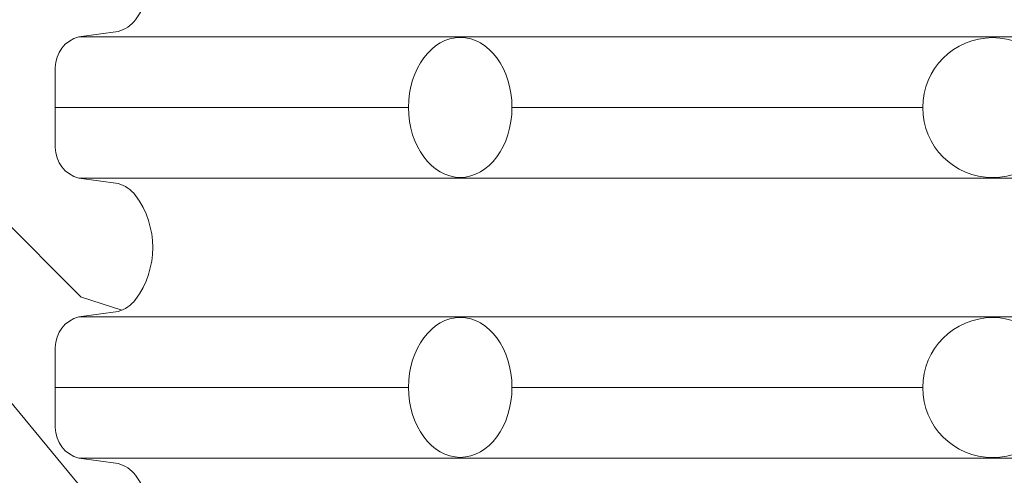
# Model space of a CAD drawing. Header units: metres. Extents: x 351055.4 to 351076.4, y -78447.2 to -78432.3.
# Tile 56 of 68: x 351070.908 to 351071.26, y -78437.235 to -78437.073. Entities that reach past the tile are written whole.
import ezdxf

# ---------------------------------------------------------------- set-up
doc = ezdxf.new("R2010")
doc.units = ezdxf.units.M
doc.header["$MEASUREMENT"] = 0
doc.layers.get('0').update_dxf_attribs({"color": 1, "lineweight": 30})
for name, color, linetype, lineweight in [('KOTY', 7, 'Continuous', 13), ('PIPE', 7, 'Continuous', 0), ('RAMECEK', 7, 'Continuous', 0), ('ŠRAFY', 7, 'Continuous', 0)]:
    doc.layers.add(name, color=color, linetype=linetype, lineweight=lineweight)
doc.styles.add('ARIAL', font='arial.ttf')
doc.dimstyles.new('1 500', dxfattribs={"dimtxt": 1, "dimasz": 1, "dimexe": 0, "dimexo": 1, "dimgap": 0.5, "dimtad": 1, "dimzin": 0, "dimtxsty": 'ARIAL', "dimblk": 'KONCOVA ZNACKA KOTY_1.0', "dimcen": 0, "dimazin": 3, "dimtfac": 1, "dimtdec": 0, "dimtofl": 0, "dimtmove": 0, "dimatfit": 1, "dimldrblk": 'KONCOVA ZNACKA KOTY_1.0', "dimfxl": 0, "dimtolj": 1, "dimtzin": 0, "dimarcsym": 0})

# ---------------------------------------------------------------- blocks, each defined once
blk = doc.blocks.new('KONCOVA ZNACKA KOTY_1.0')
blk.add_line((0, 0), (-1, 0))
at = {"layer": 'KOTY'}
for p, q in [((-0.4999340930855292, -0.4999340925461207), (0.4999340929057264, 0.4999340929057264)), ((-1.798028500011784e-10, -0.4999340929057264), (0, 0.4999340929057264)), ((-0.4999340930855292, 0), (0.4999340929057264, 0))]:
    blk.add_line(p, q, dxfattribs=at)
blk = doc.blocks.new('*D36')
at = {"layer": 'Defpoints', "color": 0, "linetype": 'Continuous'}
for p in [(351070.8192605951, -78436.40646225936), (351070.9204420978, -78436.40646225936), (351070.9204420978, -78437.30406749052)]:
    blk.add_point(p, dxfattribs=at)
at = {"layer": 'KOTY', "color": 0, "linetype": 'ByBlock', "lineweight": -2}
for p, q in [((351070.8204420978, -78436.40646225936), (351070.8192605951, -78436.40646225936)), ((351070.8204420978, -78437.30406749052), (351070.8192605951, -78437.30406749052))]:
    blk.add_line(p, q, dxfattribs=at)
at = {"layer": 'KOTY', "color": 0, "linetype": 'Continuous', "lineweight": -2}
blk.add_line((351070.8192605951, -78437.20406749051), (351070.8192605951, -78436.50646225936), dxfattribs=at)
at = {"layer": 'KOTY', "color": 0, "linetype": 'Continuous', "lineweight": -2, "xscale": 0.09999999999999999, "yscale": 0.09999999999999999, "zscale": 0.09999999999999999}
for p, rotation in [((351070.8192605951, -78436.40646225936), 90), ((351070.8192605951, -78437.30406749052), 270)]:
    blk.add_blockref('KONCOVA ZNACKA KOTY_1.0', p, dxfattribs=dict(at, rotation=rotation))
at = {"layer": 'KOTY', "color": 0, "linetype": 'Continuous', "insert": (351070.7091650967, -78436.855264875), "char_height": 0.09999999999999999, "attachment_point": 5, "rotation": 90, "style": 'ARIAL'}
blk.add_mtext('\\A1;\\H1x;\\W0.75;0,90', dxfattribs=at)

msp = doc.modelspace()

# ---------------------------------------------------------------- hatches: boundary and pattern name
at = {"layer": 'ŠRAFY'}
h = msp.add_hatch(dxfattribs=at)
h.set_pattern_fill('GRAVEL', color=256, style=0, pattern_type=2)
h.set_pattern_definition([(100.50765, (351069.840912, -78437.408746), (0.7895981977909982, -2.468580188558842), [0.07015499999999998, -4.122773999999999]), (50.040876, (351069.828118, -78437.339767), (-7.580368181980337, -9.209457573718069), [0.065112, -13.045015]), (357.49319, (351069.869935, -78437.289859), (-12.39279574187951, 0.6399174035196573), [0.06641099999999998, -13.993876]), (309.11572, (351069.936282, -78437.292764), (6.491410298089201, -8.170392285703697), [0.06529, -11.515127]), (264.749335, (351069.977473, -78437.343421), (-0.02494673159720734, -1.654035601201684), [0.05154299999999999, -10.75752]), (219.959124, (351069.972756, -78437.394748), (-0.8394910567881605, -0.8394913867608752), [0.063621, -13.046506]), (180.864089, (351069.923991, -78437.435607), (0.8145444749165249, -0.8145447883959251), [0.040935, -1.613289]), (146.646988, (351069.88306, -78437.436225), (-4.097669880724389, 2.418687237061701), [0.050302, -5.830483]), (66.2119, (351069.942841, -78437.181701), (-1.703929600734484, -3.333018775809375), [0.08119, -6.286316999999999]), (39.959124, (351069.97559, -78437.10740800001), (-9.209457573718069, -7.580368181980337), [0.06930599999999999, -13.04082]), (0.864089, (351070.028713, -78437.062897), (-0.8394914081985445, -0.8394915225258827), [0.045064, -1.60916]), (315, (351070.073772, -78437.062217), (-0.02494672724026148, -1.654035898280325), [0.055567, -1.096373]), (276.284391, (351070.113064, -78437.101509), (0.714757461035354, -7.430688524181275), [0.081389, -13.205797]), (252.889832, (351070.121973, -78437.182409), (-0.8644380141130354, -2.49352721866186), [0.08611, -14.689519]), (230.040876, (351070.096639, -78437.264708), (-0.839491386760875, -0.8394910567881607), [0.073486, -13.03664]), (184.223077, (351070.049443, -78437.321035), (-12.41774287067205, -1.014118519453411), [0.054461, -14.055628]), (140.352606, (351069.995129, -78437.325046), (0.8145449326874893, -0.8145442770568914), [0.058126, -12.66871]), (101.741, (351070, -78437.3), (2.318895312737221, -10.71379260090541), [0.062546, -15.0909]), (82.81957299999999, (351069.937646, -78437.226721), (-0.91433153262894, -5.8015990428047), [0.048911, -7.465657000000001]), (100.50765, (351069.682386, -78436.986497), (0.7895981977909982, -2.468580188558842), [0.07013099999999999, -4.122798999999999]), (50.040876, (351069.669596, -78436.91754299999), (-7.580368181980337, -9.209457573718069), [0.065096, -13.04503]), (357.49319, (351069.711404, -78436.867646), (-12.39279574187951, 0.6399174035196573), [0.06641399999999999, -13.993873]), (309.647394, (351069.777755, -78436.870551), (0.8145442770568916, -0.814544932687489), [0.06529299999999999, -12.661543]), (264.749335, (351069.819416, -78436.920826), (-0.02494673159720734, -1.654035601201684), [0.05195, -10.757113]), (219.959124, (351069.814661, -78436.97255800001), (-0.8394910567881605, -0.8394913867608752), [0.063908, -13.046218]), (180.864089, (351069.765675, -78437.01360199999), (0.8145444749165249, -0.8145447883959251), [0.041138, -1.613086]), (146.646988, (351069.724542, -78437.014223), (-4.097669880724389, 2.418687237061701), [0.050421, -5.830364]), (100.50765, (351070.005569, -78436.162979), (0.7895981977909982, -2.468580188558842), [0.07011299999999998, -4.122815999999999]), (50.040876, (351069.992782, -78436.094042), (-7.580368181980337, -9.209457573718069), [0.065107, -13.04502]), (357.49319, (351070.034597, -78436.044137), (-12.39279574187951, 0.6399174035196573), [0.06638399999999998, -13.993903]), (309.11572, (351070.100917, -78436.047041), (6.491410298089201, -8.170392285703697), [0.065273, -11.515144]), (264.749335, (351070.142097, -78436.097685), (-0.02494673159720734, -1.654035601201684), [0.051552, -10.757511]), (219.959124, (351070.13738, -78436.149021), (-0.8394910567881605, -0.8394913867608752), [0.063569, -13.046557]), (180.864089, (351070.088653, -78436.18984800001), (0.8145444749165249, -0.8145447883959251), [0.04094100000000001, -1.613283]), (146.646988, (351070.047717, -78436.19046499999), (-4.097669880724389, 2.418687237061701), [0.050283, -5.830502]), (100.50765, (351070.445849, -78436.50309099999), (0.7895981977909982, -2.468580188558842), [0.04207299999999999, -4.150855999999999]), (50.040876, (351070.438176, -78436.461723), (-7.580368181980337, -9.209457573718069), [0.039073, -13.071054]), (357.49319, (351070.46327, -78436.431773), (-12.39279574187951, 0.6399174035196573), [0.03986799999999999, -14.020419]), (309.11572, (351070.5031, -78436.433517), (6.491410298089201, -8.170392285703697), [0.039143, -11.541275]), (264.749335, (351070.527795, -78436.463887), (-0.02494673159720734, -1.654035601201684), [0.030921, -10.778142]), (219.959124, (351070.524965, -78436.494678), (-0.8394910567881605, -0.8394913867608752), [0.038165, -13.071962]), (180.864089, (351070.495712, -78436.519189), (0.8145444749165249, -0.8145447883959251), [0.024573, -1.629651]), (146.646988, (351070.471141, -78436.51956), (-4.097669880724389, 2.418687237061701), [0.030146, -5.850639]), (100.50765, (351070.158622, -78437.121116), (0.7895981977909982, -2.468580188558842), [0.07013099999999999, -4.122798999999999]), (50.040876, (351070.145833, -78437.052162), (-7.580368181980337, -9.209457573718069), [0.065126, -13.045]), (357.49319, (351070.187659, -78437.002242), (-12.39279574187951, 0.6399174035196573), [0.066396, -13.993891]), (309.11572, (351070.253992, -78437.00514600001), (6.491410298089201, -8.170392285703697), [0.06531100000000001, -11.515107]), (264.749335, (351070.295196, -78437.055819), (-0.02494673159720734, -1.654035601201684), [0.051536, -10.757527]), (219.959124, (351070.29048, -78437.107138), (-0.8394910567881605, -0.8394913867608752), [0.06361699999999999, -13.046509]), (180.864089, (351070.241717, -78437.147996), (0.8145444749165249, -0.8145447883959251), [0.040951, -1.613273]), (146.646988, (351070.200771, -78437.148614), (-4.097669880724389, 2.418687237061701), [0.050284, -5.830502]), (100.50765, (351070.173832, -78436.53875), (0.7895981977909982, -2.468580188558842), [0.07013799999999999, -4.122791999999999]), (50.040876, (351070.161041, -78436.469788), (-7.580368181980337, -9.209457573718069), [0.065094, -13.045033]), (357.49319, (351070.202847, -78436.419894), (-12.39279574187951, 0.6399174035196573), [0.06641799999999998, -13.993869]), (309.647394, (351070.269201, -78436.422799), (0.8145442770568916, -0.814544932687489), [0.06526699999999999, -12.661569]), (264.749335, (351070.310845, -78436.473053), (-0.02494673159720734, -1.654035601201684), [0.051978, -10.757085]), (219.959124, (351070.306089, -78436.524813), (-0.8394910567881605, -0.8394913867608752), [0.06389500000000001, -13.046232]), (180.864089, (351070.257113, -78436.565849), (0.8145444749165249, -0.8145447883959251), [0.04115, -1.613074]), (146.646988, (351070.215968, -78436.56646900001), (-4.097669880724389, 2.418687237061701), [0.05043, -5.830355]), (100.50765, (351069.828566, -78437.10730599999), (0.7895981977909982, -2.468580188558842), [0.07015499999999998, -4.122773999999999]), (50.040876, (351069.815772, -78437.038328), (-7.580368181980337, -9.209457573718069), [0.065112, -13.045015]), (357.49319, (351069.857589, -78436.98842000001), (-12.39279574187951, 0.6399174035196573), [0.06641099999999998, -13.993876]), (309.11572, (351069.923936, -78436.991324), (6.491410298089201, -8.170392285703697), [0.06529, -11.515127]), (264.749335, (351069.965127, -78437.04198099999), (-0.02494673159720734, -1.654035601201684), [0.05154299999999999, -10.75752]), (219.959124, (351069.96041, -78437.09330800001), (-0.8394910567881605, -0.8394913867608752), [0.063621, -13.046506]), (180.864089, (351069.911645, -78437.13416799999), (0.8145444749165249, -0.8145447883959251), [0.040935, -1.613289]), (146.646988, (351069.870714, -78437.134785), (-4.097669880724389, 2.418687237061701), [0.050308, -5.830476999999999]), (100.50765, (351069.469787, -78436.63317), (0.7895981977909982, -2.468580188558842), [0.07015499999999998, -4.122773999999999]), (50.040876, (351069.456993, -78436.564191), (-7.580368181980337, -9.209457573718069), [0.065083, -13.045043]), (357.49319, (351069.498792, -78436.51430499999), (-12.39279574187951, 0.6399174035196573), [0.06642799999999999, -13.993859]), (309.11572, (351069.565156, -78436.51721), (6.491410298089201, -8.170392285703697), [0.065273, -11.515144]), (264.749335, (351069.606336, -78436.567854), (-0.02494673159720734, -1.654035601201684), [0.051533, -10.75753]), (219.959124, (351069.60162, -78436.619171), (-0.8394910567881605, -0.8394913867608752), [0.06361499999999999, -13.046511]), (180.864089, (351069.552859, -78436.660027), (0.8145444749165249, -0.8145447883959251), [0.040949, -1.613275]), (146.646988, (351069.511915, -78436.66064500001), (-4.097669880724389, 2.418687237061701), [0.050289, -5.830496]), (100.50765, (351070.304102, -78436.972284), (0.7895981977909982, -2.468580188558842), [0.07013099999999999, -4.122798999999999]), (50.040876, (351070.291313, -78436.90333), (-7.580368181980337, -9.209457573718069), [0.065126, -13.045]), (357.49319, (351070.33314, -78436.85341), (-12.39279574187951, 0.6399174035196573), [0.066396, -13.993891]), (309.11572, (351070.399472, -78436.856314), (6.491410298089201, -8.170392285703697), [0.06531100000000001, -11.515107]), (264.749335, (351070.440676, -78436.906987), (-0.02494673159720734, -1.654035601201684), [0.051536, -10.757527]), (219.959124, (351070.43596, -78436.95830700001), (-0.8394910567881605, -0.8394913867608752), [0.06361699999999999, -13.046509]), (180.864089, (351070.387197, -78436.999164), (0.8145444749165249, -0.8145447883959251), [0.040951, -1.613273]), (146.646988, (351070.346251, -78436.999782), (-4.097669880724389, 2.418687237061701), [0.050284, -5.830502]), (66.2119, (351070.160213, -78436.746936), (-1.703929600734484, -3.333018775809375), [0.08119, -6.286316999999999]), (39.959124, (351070.192962, -78436.672644), (-9.209457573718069, -7.580368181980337), [0.06930599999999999, -13.04082]), (0.864089, (351070.246085, -78436.628132), (-0.8394914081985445, -0.8394915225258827), [0.045086, -1.609138]), (315, (351070.291166, -78436.627453), (-0.02494672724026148, -1.654035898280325), [0.055552, -1.096388]), (276.284391, (351070.330447, -78436.666733), (0.714757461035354, -7.430688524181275), [0.08140399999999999, -13.205782]), (252.889832, (351070.339357, -78436.747648), (-0.8644380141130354, -2.49352721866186), [0.08611, -14.689519]), (230.040876, (351070.314023, -78436.829947), (-0.839491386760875, -0.8394910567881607), [0.073462, -13.036664]), (184.223077, (351070.266842, -78436.886256), (-12.41774287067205, -1.014118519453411), [0.05449, -14.055599]), (140.352606, (351070.2125, -78436.89026900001), (0.8145449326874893, -0.8145442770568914), [0.058115, -12.668721]), (101.741, (351070, -78436.9), (2.318895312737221, -10.71379260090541), [0.062542, -15.0909]), (82.81957299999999, (351070.1550260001, -78436.791955), (-0.91433153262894, -5.8015990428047), [0.048908, -7.465660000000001]), (66.2119, (351069.899375, -78436.817152), (-1.703929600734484, -3.333018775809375), [0.081162, -6.286345]), (39.959124, (351069.932113, -78436.742885), (-9.209457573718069, -7.580368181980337), [0.069332, -13.040795]), (0.864089, (351069.985256, -78436.69835800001), (-0.8394914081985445, -0.8394915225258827), [0.045056, -1.609168]), (315, (351070.030307, -78436.697678), (-0.02494672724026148, -1.654035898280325), [0.05556000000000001, -1.09638]), (276.284391, (351070.069593, -78436.736965), (0.714757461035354, -7.430688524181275), [0.081385, -13.205801]), (252.889832, (351070.078502, -78436.817861), (-0.8644380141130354, -2.49352721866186), [0.086135, -14.689495]), (230.040876, (351070.053161, -78436.900183), (-0.839491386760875, -0.8394910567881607), [0.073461, -13.036666]), (184.223077, (351070.005981, -78436.95649099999), (-12.41774287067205, -1.014118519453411), [0.054488, -14.055601]), (140.352606, (351069.951641, -78436.960503), (0.8145449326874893, -0.8145442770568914), [0.058113, -12.668723]), (101.741, (351070, -78436.9), (2.318895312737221, -10.71379260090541), [0.062557, -15.0909]), (82.81957299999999, (351069.894165, -78436.862175), (-0.91433153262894, -5.8015990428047), [0.048892, -7.465675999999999]), (336.130768, (351070.579471, -78436.550502), (-5.751706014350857, 2.393740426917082), [0.081173, -9.798666]), (309.647394, (351070.653701, -78436.58334900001), (0.8145442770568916, -0.814544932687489), [0.06927, -12.657566]), (272.50681, (351070.6979, -78436.636686), (0.639917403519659, -12.39279574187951), [0.044748, -14.015539]), (225, (351070.699857, -78436.68139), (-1.654035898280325, -0.02494672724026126), [0.056213, -1.131007]), (186.555052, (351070.660108, -78436.721139), (-9.109670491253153, -0.9642249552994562), [0.081784, -16.592527]), (162.262653, (351070.578859, -78436.730475), (0.8145448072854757, -0.8145442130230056), [0.086479, -2.505307]), (135, (351070.496491, -78436.70412899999), (-0.02494672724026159, -1.654035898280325), [0.073385, -1.078555]), (99.19186499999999, (351070.4446, -78436.652238), (0.764651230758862, -4.122616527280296), [0.050214, -14.154069]), (50.040876, (351070.436578, -78436.602669), (-7.580368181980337, -9.209457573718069), [0.057767, -13.052359]), (12.102962, (351070.473679, -78436.55838999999), (-1.654035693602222, -0.02494669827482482), [0.062169, -4.179681]), (352.702945, (351070.534466, -78436.545355), (-4.122616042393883, 0.7646513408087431), [0.048885, -5.774935]), (100.50765, (351070.384988, -78436.831916), (0.7895981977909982, -2.468580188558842), [0.07013799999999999, -4.122791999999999]), (50.040876, (351070.372197, -78436.762955), (-7.580368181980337, -9.209457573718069), [0.065094, -13.045033]), (357.49319, (351070.414003, -78436.71306000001), (-12.39279574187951, 0.6399174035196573), [0.06641799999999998, -13.993869]), (309.647394, (351070.480357, -78436.715965), (0.8145442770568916, -0.814544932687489), [0.06526699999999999, -12.661569]), (264.749335, (351070.522001, -78436.76622), (-0.02494673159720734, -1.654035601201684), [0.051978, -10.757085]), (219.959124, (351070.517245, -78436.817979), (-0.8394910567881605, -0.8394913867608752), [0.06389500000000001, -13.046232]), (180.864089, (351070.468269, -78436.859015), (0.8145444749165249, -0.8145447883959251), [0.04115, -1.613074]), (146.646988, (351070.427124, -78436.85963600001), (-4.097669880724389, 2.418687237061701), [0.05043, -5.830355]), (336.130768, (351069.766772, -78437.094006), (-5.751706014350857, 2.393740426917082), [0.081173, -9.798666]), (309.647394, (351069.841002, -78437.126852), (0.8145442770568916, -0.814544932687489), [0.06927, -12.657566]), (272.50681, (351069.885201, -78437.18018899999), (0.639917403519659, -12.39279574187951), [0.044748, -14.015539]), (225, (351069.887158, -78437.224894), (-1.654035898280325, -0.02494672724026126), [0.056213, -1.131007]), (186.555052, (351069.847409, -78437.264642), (-9.109670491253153, -0.9642249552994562), [0.081784, -16.592527]), (162.262653, (351069.766159, -78437.27397899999), (0.8145448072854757, -0.8145442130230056), [0.086452, -2.505334]), (135, (351069.683817, -78437.247641), (-0.02494672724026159, -1.654035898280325), [0.073409, -1.078531]), (99.19186499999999, (351069.631909, -78437.195733), (0.764651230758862, -4.122616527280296), [0.050182, -14.154101]), (50.040876, (351069.623893, -78437.14619500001), (-7.580368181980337, -9.209457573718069), [0.057775, -13.052351]), (12.102962, (351069.660999, -78437.10191), (-1.654035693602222, -0.02494669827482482), [0.06217, -4.179679]), (352.702945, (351069.721787, -78437.088875), (-4.122616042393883, 0.7646513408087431), [0.048887, -5.774933]), (100.50765, (351070.054762, -78436.654341), (0.7895981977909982, -2.468580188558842), [0.07013799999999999, -4.122791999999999]), (50.040876, (351070.041971, -78436.585379), (-7.580368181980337, -9.209457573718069), [0.065092, -13.045034]), (357.49319, (351070.083776, -78436.53548600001), (-12.39279574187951, 0.6399174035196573), [0.06639799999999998, -13.993889]), (309.11572, (351070.150111, -78436.53839), (6.491410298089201, -8.170392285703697), [0.065282, -11.515135]), (264.749335, (351070.191297, -78436.589041), (-0.02494673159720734, -1.654035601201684), [0.051539, -10.757524]), (219.959124, (351070.18658, -78436.640363), (-0.8394910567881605, -0.8394913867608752), [0.063587, -13.046539]), (180.864089, (351070.137841, -78436.68120199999), (0.8145444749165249, -0.8145447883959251), [0.040935, -1.613289]), (146.646988, (351070.09691, -78436.681819), (-4.097669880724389, 2.418687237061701), [0.050279, -5.830507]), (100.50765, (351069.52159, -78437.066725), (0.7895981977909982, -2.468580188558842), [0.07011299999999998, -4.122815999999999]), (50.040876, (351069.508803, -78436.997788), (-7.580368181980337, -9.209457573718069), [0.065107, -13.04502]), (357.49319, (351069.550618, -78436.947883), (-12.39279574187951, 0.6399174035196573), [0.06638399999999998, -13.993903]), (309.647394, (351069.616938, -78436.950787), (0.8145442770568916, -0.814544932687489), [0.065303, -12.661533]), (264.749335, (351069.658605, -78437.001069), (-0.02494673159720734, -1.654035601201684), [0.051957, -10.757106]), (219.959124, (351069.653851, -78437.05280800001), (-0.8394910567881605, -0.8394913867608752), [0.063913, -13.046214]), (180.864089, (351069.604861, -78437.093855), (0.8145444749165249, -0.8145447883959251), [0.041141, -1.613083]), (146.646988, (351069.563725, -78437.094476), (-4.097669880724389, 2.418687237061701), [0.050417, -5.830368]), (100.50765, (351069.388689, -78436.917872), (0.7895981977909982, -2.468580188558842), [0.07015499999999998, -4.122773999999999]), (50.040876, (351069.375895, -78436.84889400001), (-7.580368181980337, -9.209457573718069), [0.065082, -13.045045]), (357.49319, (351069.417693, -78436.79900900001), (-12.39279574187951, 0.6399174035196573), [0.06642899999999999, -13.993858]), (309.11572, (351069.484058, -78436.801914), (6.491410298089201, -8.170392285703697), [0.065272, -11.515145]), (264.749335, (351069.525238, -78436.852557), (-0.02494673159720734, -1.654035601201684), [0.05153200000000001, -10.757531]), (219.959124, (351069.520522, -78436.903873), (-0.8394910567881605, -0.8394913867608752), [0.063613, -13.046514]), (180.864089, (351069.471762, -78436.944728), (0.8145444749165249, -0.8145447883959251), [0.040951, -1.613273]), (146.646988, (351069.430816, -78436.945345), (-4.097669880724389, 2.418687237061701), [0.050288, -5.830497]), (336.130768, (351069.999735, -78436.350313), (-5.751706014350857, 2.393740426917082), [0.081162, -9.798677]), (309.647394, (351070.073956, -78436.38315499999), (0.8145442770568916, -0.814544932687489), [0.06928200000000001, -12.657554]), (272.50681, (351070.118162, -78436.436502), (0.639917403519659, -12.39279574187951), [0.04476299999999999, -14.015524]), (225, (351070.12012, -78436.481222), (-1.654035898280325, -0.02494672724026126), [0.056228, -1.130992]), (186.555052, (351070.080361, -78436.520981), (-9.109670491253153, -0.9642249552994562), [0.081769, -16.592543]), (162.262653, (351069.999126, -78436.530315), (0.8145448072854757, -0.8145442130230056), [0.086504, -2.505282]), (135, (351069.916734, -78436.503961), (-0.02494672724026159, -1.654035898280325), [0.073385, -1.078555]), (99.19186499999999, (351069.864843, -78436.45207), (0.764651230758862, -4.122616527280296), [0.050214, -14.154069]), (50.040876, (351069.856822, -78436.402501), (-7.580368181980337, -9.209457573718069), [0.057767, -13.052359]), (12.102962, (351069.893922, -78436.35822200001), (-1.654035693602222, -0.02494669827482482), [0.062169, -4.179681]), (352.702945, (351069.954709, -78436.345187), (-4.122616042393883, 0.7646513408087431), [0.048885, -5.774935]), (100.50765, (351069.80835, -78436.636225), (0.7895981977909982, -2.468580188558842), [0.07013799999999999, -4.122791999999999]), (50.040876, (351069.795559, -78436.567263), (-7.580368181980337, -9.209457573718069), [0.065092, -13.045034]), (357.49319, (351069.837364, -78436.51737), (-12.39279574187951, 0.6399174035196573), [0.06641899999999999, -13.993868]), (309.647394, (351069.903719, -78436.520275), (0.8145442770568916, -0.814544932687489), [0.06526599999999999, -12.66157]), (264.749335, (351069.945362, -78436.57052899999), (-0.02494673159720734, -1.654035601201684), [0.05195399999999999, -10.757109]), (219.959124, (351069.940608, -78436.622265), (-0.8394910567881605, -0.8394913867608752), [0.06390900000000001, -13.046218]), (180.864089, (351069.891622, -78436.66330900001), (0.8145444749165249, -0.8145447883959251), [0.041121, -1.613103]), (146.646988, (351069.850506, -78436.663929), (-4.097669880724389, 2.418687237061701), [0.050439, -5.830346]), (336.130768, (351069.71673, -78436.64710700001), (-5.751706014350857, 2.393740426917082), [0.081173, -9.798666]), (309.647394, (351069.79096, -78436.67995399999), (0.8145442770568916, -0.814544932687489), [0.06927, -12.657566]), (272.50681, (351069.835159, -78436.73329), (0.639917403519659, -12.39279574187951), [0.04476999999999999, -14.015517]), (225, (351069.837117, -78436.77801699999), (-1.654035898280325, -0.02494672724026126), [0.056198, -1.131022]), (186.555052, (351069.797379, -78436.81775599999), (-9.109670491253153, -0.9642249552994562), [0.08175199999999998, -16.59256]), (162.262653, (351069.716161, -78436.827088), (0.8145448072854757, -0.8145442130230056), [0.086495, -2.505291]), (135, (351069.633777, -78436.800737), (-0.02494672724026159, -1.654035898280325), [0.073407, -1.078533]), (99.19186499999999, (351069.581871, -78436.74883099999), (0.764651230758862, -4.122616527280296), [0.050179, -14.154103]), (50.040876, (351069.573855, -78436.699296), (-7.580368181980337, -9.209457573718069), [0.05777, -13.052356]), (12.102962, (351069.610957, -78436.655015), (-1.654035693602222, -0.02494669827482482), [0.06217, -4.179679]), (352.702945, (351069.671746, -78436.64197899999), (-4.122616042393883, 0.7646513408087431), [0.048886, -5.774934]), (336.130768, (351070.194706, -78436.207103), (-5.751706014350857, 2.393740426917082), [0.081162, -9.798677]), (309.647394, (351070.268926, -78436.23994500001), (0.8145442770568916, -0.814544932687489), [0.06928, -12.657556]), (272.50681, (351070.313131, -78436.293289), (0.639917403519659, -12.39279574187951), [0.04474499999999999, -14.015542]), (225, (351070.315088, -78436.337991), (-1.654035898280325, -0.02494672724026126), [0.05621, -1.13101]), (186.555052, (351070.275341, -78436.377738), (-9.109670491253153, -0.9642249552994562), [0.081783, -16.592529]), (162.262653, (351070.194093, -78436.387074), (0.8145448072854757, -0.8145442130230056), [0.086478, -2.505308]), (135, (351070.111726, -78436.360728), (-0.02494672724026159, -1.654035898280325), [0.073384, -1.078556]), (99.19186499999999, (351070.059836, -78436.308837), (0.764651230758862, -4.122616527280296), [0.050213, -14.15407]), (50.040876, (351070.051815, -78436.259269), (-7.580368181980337, -9.209457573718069), [0.057736, -13.05239]), (12.102962, (351070.088895, -78436.215014), (-1.654035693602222, -0.02494669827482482), [0.062192, -4.179658]), (352.702945, (351070.149705, -78436.201975), (-4.122616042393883, 0.7646513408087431), [0.048879, -5.774941]), (66.2119, (351069.25233, -78436.646343), (-1.703929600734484, -3.333018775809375), [0.081162, -6.286345]), (39.959124, (351069.285068, -78436.572076), (-9.209457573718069, -7.580368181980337), [0.069329, -13.040797]), (0.864089, (351069.338209, -78436.52755), (-0.8394914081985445, -0.8394915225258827), [0.045038, -1.609186]), (315, (351069.383241, -78436.52687100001), (-0.02494672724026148, -1.654035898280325), [0.055543, -1.096397]), (276.284391, (351069.422516, -78436.566146), (0.714757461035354, -7.430688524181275), [0.081399, -13.205787]), (252.889832, (351069.431426, -78436.64705599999), (-0.8644380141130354, -2.49352721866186), [0.086095, -14.689534]), (230.040876, (351069.406096, -78436.72933999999), (-0.839491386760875, -0.8394910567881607), [0.07347100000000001, -13.036655]), (184.223077, (351069.35891, -78436.785656), (-12.41774287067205, -1.014118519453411), [0.054461, -14.055628]), (140.352606, (351069.304597, -78436.78966699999), (0.8145449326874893, -0.8145442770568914), [0.058096, -12.66874]), (101.741, (351069, -78436.8), (2.318895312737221, -10.71379260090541), [0.062569, -15.0909]), (82.81957299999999, (351069.247132, -78436.691339), (-0.91433153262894, -5.8015990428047), [0.048905, -7.465663]), (100.50765, (351069.82479, -78436.294077), (0.7895981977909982, -2.468580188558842), [0.07013799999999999, -4.122791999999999]), (50.040876, (351069.811999, -78436.225115), (-7.580368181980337, -9.209457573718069), [0.065092, -13.045034]), (357.49319, (351069.853804, -78436.175222), (-12.39279574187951, 0.6399174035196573), [0.06639799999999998, -13.993889]), (309.11572, (351069.920139, -78436.178126), (6.491410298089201, -8.170392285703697), [0.065282, -11.515135]), (264.749335, (351069.961325, -78436.228777), (-0.02494673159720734, -1.654035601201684), [0.051539, -10.757524]), (219.959124, (351069.956608, -78436.2801), (-0.8394910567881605, -0.8394913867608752), [0.063587, -13.046539]), (180.864089, (351069.907868, -78436.320938), (0.8145444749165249, -0.8145447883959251), [0.040935, -1.613289]), (146.646988, (351069.866938, -78436.321555), (-4.097669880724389, 2.418687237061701), [0.050308, -5.830476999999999]), (66.2119, (351069.585335, -78436.399591), (-1.703929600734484, -3.333018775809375), [0.081162, -6.286345]), (39.959124, (351069.618072, -78436.325324), (-9.209457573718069, -7.580368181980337), [0.069332, -13.040795]), (0.864089, (351069.671215, -78436.280797), (-0.8394914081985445, -0.8394915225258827), [0.045056, -1.609168]), (315, (351069.716266, -78436.280117), (-0.02494672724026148, -1.654035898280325), [0.05556000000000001, -1.09638]), (276.284391, (351069.755553, -78436.319404), (0.714757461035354, -7.430688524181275), [0.081385, -13.205801]), (252.889832, (351069.764462, -78436.4003), (-0.8644380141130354, -2.49352721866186), [0.086135, -14.689495]), (230.040876, (351069.73912, -78436.482622), (-0.839491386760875, -0.8394910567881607), [0.073461, -13.036666]), (184.223077, (351069.691941, -78436.53893), (-12.41774287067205, -1.014118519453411), [0.054488, -14.055601]), (140.352606, (351069.637601, -78436.542943), (0.8145449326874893, -0.8145442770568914), [0.058113, -12.668723]), (101.741, (351070, -78436.5), (2.318895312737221, -10.71379260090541), [0.062557, -15.0909]), (82.81957299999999, (351069.580125, -78436.444614), (-0.91433153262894, -5.8015990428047), [0.048916, -7.465652]), (100.50765, (351069.416118, -78436.472162), (0.7895981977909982, -2.468580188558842), [0.07015499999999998, -4.122773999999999]), (50.040876, (351069.403324, -78436.403183), (-7.580368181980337, -9.209457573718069), [0.065083, -13.045043]), (357.49319, (351069.445123, -78436.35329700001), (-12.39279574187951, 0.6399174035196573), [0.06642799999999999, -13.993859]), (309.11572, (351069.511487, -78436.356202), (6.491410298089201, -8.170392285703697), [0.065273, -11.515144]), (264.749335, (351069.552667, -78436.406846), (-0.02494673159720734, -1.654035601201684), [0.051533, -10.75753]), (219.959124, (351069.547951, -78436.458163), (-0.8394910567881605, -0.8394913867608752), [0.06361499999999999, -13.046511]), (180.864089, (351069.49919, -78436.49901900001), (0.8145444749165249, -0.8145447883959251), [0.040949, -1.613275]), (146.646988, (351069.458245, -78436.49963600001), (-4.097669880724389, 2.418687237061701), [0.050289, -5.830496]), (100.50765, (351069.676488, -78436.199445), (0.7895981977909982, -2.468580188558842), [0.07013799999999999, -4.122791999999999]), (50.040876, (351069.663698, -78436.130483), (-7.580368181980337, -9.209457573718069), [0.065092, -13.045034]), (357.49319, (351069.705502, -78436.08059), (-12.39279574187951, 0.6399174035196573), [0.06639799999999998, -13.993889]), (309.11572, (351069.771837, -78436.083494), (6.491410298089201, -8.170392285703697), [0.065282, -11.515135]), (264.749335, (351069.813023, -78436.134145), (-0.02494673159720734, -1.654035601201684), [0.051539, -10.757524]), (219.959124, (351069.808307, -78436.185467), (-0.8394910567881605, -0.8394913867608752), [0.063587, -13.046539]), (180.864089, (351069.759567, -78436.226306), (0.8145444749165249, -0.8145447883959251), [0.040957, -1.613267]), (146.646988, (351069.718615, -78436.226923), (-4.097669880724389, 2.418687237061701), [0.05028999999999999, -5.830495]), (100.50765, (351069.147177, -78436.68900299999), (0.7895981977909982, -2.468580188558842), [0.042098, -4.150830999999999]), (50.040876, (351069.139499, -78436.64761100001), (-7.580368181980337, -9.209457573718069), [0.039058, -13.071069]), (357.49319, (351069.164584, -78436.617673), (-12.39279574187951, 0.6399174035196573), [0.03983999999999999, -14.020447]), (309.647394, (351069.204386, -78436.619416), (0.8145442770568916, -0.814544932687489), [0.03918, -12.687656]), (264.749335, (351069.229385, -78436.649584), (-0.02494673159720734, -1.654035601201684), [0.031183, -10.77788]), (219.959124, (351069.226532, -78436.680636), (-0.8394910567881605, -0.8394913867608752), [0.038346, -13.071781]), (180.864089, (351069.19714, -78436.705263), (0.8145444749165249, -0.8145447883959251), [0.024688, -1.629536]), (146.646988, (351069.172454, -78436.705635), (-4.097669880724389, 2.418687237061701), [0.030252, -5.850533]), (100.50765, (351069.57248, -78436.28241), (0.7895981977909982, -2.468580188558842), [0.04207299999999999, -4.150855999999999]), (50.040876, (351069.564807, -78436.241042), (-7.580368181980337, -9.209457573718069), [0.039073, -13.071054]), (357.49319, (351069.589901, -78436.211092), (-12.39279574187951, 0.6399174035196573), [0.03986799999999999, -14.020419]), (309.11572, (351069.629731, -78436.212836), (6.491410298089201, -8.170392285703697), [0.039143, -11.541275]), (264.749335, (351069.654426, -78436.243206), (-0.02494673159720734, -1.654035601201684), [0.030921, -10.778142]), (219.959124, (351069.651597, -78436.273997), (-0.8394910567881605, -0.8394913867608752), [0.038195, -13.071932]), (180.864089, (351069.62232, -78436.29852699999), (0.8145444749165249, -0.8145447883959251), [0.02455, -1.629674]), (146.646988, (351069.597773, -78436.29889800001), (-4.097669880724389, 2.418687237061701), [0.030157, -5.850627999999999]), (100.50765, (351070.071372, -78437.030048), (0.7895981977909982, -2.468580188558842), [0.042098, -4.150830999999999]), (50.040876, (351070.063695, -78436.988656), (-7.580368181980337, -9.209457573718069), [0.039058, -13.071069]), (357.49319, (351070.088779, -78436.958718), (-12.39279574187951, 0.6399174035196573), [0.03983999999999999, -14.020447]), (309.647394, (351070.128582, -78436.96046), (0.8145442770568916, -0.814544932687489), [0.03918, -12.687656]), (264.749335, (351070.153581, -78436.990628), (-0.02494673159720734, -1.654035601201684), [0.031183, -10.77788]), (219.959124, (351070.150727, -78437.02167999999), (-0.8394910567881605, -0.8394913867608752), [0.038346, -13.071781]), (180.864089, (351070.121335, -78437.046308), (0.8145444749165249, -0.8145447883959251), [0.024668, -1.629556]), (146.646988, (351070.09667, -78437.04668), (-4.097669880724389, 2.418687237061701), [0.030269, -5.850516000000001]), (100.50765, (351070.080727, -78436.921712), (0.7895981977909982, -2.468580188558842), [0.042098, -4.150830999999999]), (50.040876, (351070.07305, -78436.88032000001), (-7.580368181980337, -9.209457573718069), [0.039058, -13.071069]), (357.49319, (351070.098135, -78436.850382), (-12.39279574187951, 0.6399174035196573), [0.03983999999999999, -14.020447]), (309.647394, (351070.137937, -78436.852125), (0.8145442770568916, -0.814544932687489), [0.03918, -12.687656]), (264.749335, (351070.162936, -78436.88229299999), (-0.02494673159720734, -1.654035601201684), [0.031183, -10.77788]), (219.959124, (351070.160082, -78436.913344), (-0.8394910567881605, -0.8394913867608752), [0.038346, -13.071781]), (180.864089, (351070.13069, -78436.937972), (0.8145444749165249, -0.8145447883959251), [0.024668, -1.629556]), (146.646988, (351070.106025, -78436.93834400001), (-4.097669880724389, 2.418687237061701), [0.030269, -5.850516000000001]), (100.50765, (351069.569828, -78436.90300199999), (0.7895981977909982, -2.468580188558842), [0.042098, -4.150830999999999]), (50.040876, (351069.562151, -78436.86161), (-7.580368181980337, -9.209457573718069), [0.039059, -13.071067]), (357.49319, (351069.587237, -78436.831671), (-12.39279574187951, 0.6399174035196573), [0.03983899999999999, -14.020448]), (309.647394, (351069.627038, -78436.833413), (0.8145442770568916, -0.814544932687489), [0.039181, -12.687655]), (264.749335, (351069.652038, -78436.863582), (-0.02494673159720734, -1.654035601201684), [0.031183, -10.77788]), (219.959124, (351069.649184, -78436.894634), (-0.8394910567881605, -0.8394913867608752), [0.038349, -13.071778]), (180.864089, (351069.61979, -78436.919263), (0.8145444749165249, -0.8145447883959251), [0.024687, -1.629537]), (146.646988, (351069.595106, -78436.919636), (-4.097669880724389, 2.418687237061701), [0.030253, -5.850532]), (100.50765, (351070.313457, -78436.595389), (0.7895981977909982, -2.468580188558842), [0.042098, -4.150830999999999]), (50.040876, (351070.30578, -78436.55399700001), (-7.580368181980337, -9.209457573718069), [0.039059, -13.071067]), (357.49319, (351070.330866, -78436.52405800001), (-12.39279574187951, 0.6399174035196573), [0.03983899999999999, -14.020448]), (309.647394, (351070.370667, -78436.525801), (0.8145442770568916, -0.814544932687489), [0.039181, -12.687655]), (264.749335, (351070.395667, -78436.55596900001), (-0.02494673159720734, -1.654035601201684), [0.031183, -10.77788]), (219.959124, (351070.392813, -78436.587022), (-0.8394910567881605, -0.8394913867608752), [0.038349, -13.071778]), (180.864089, (351070.363419, -78436.611651), (0.8145444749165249, -0.8145447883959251), [0.024687, -1.629537]), (146.646988, (351070.338735, -78436.61202300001), (-4.097669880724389, 2.418687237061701), [0.030253, -5.850532]), (100.50765, (351070.31613, -78436.421483), (0.7895981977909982, -2.468580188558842), [0.042056, -4.150873]), (50.040876, (351070.30846, -78436.380133), (-7.580368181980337, -9.209457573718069), [0.039083, -13.071043]), (357.49319, (351070.333561, -78436.350175), (-12.39279574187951, 0.6399174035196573), [0.03983799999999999, -14.020449]), (309.11572, (351070.373361, -78436.35191699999), (6.491410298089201, -8.170392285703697), [0.039153, -11.541265]), (264.749335, (351070.398062, -78436.382295), (-0.02494673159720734, -1.654035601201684), [0.030927, -10.778136]), (219.959124, (351070.395232, -78436.413093), (-0.8394910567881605, -0.8394913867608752), [0.038169, -13.071957]), (180.864089, (351070.365975, -78436.437607), (0.8145444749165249, -0.8145447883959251), [0.024576, -1.629648]), (146.646988, (351070.341401, -78436.437977), (-4.097669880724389, 2.418687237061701), [0.030148, -5.850637]), (66.2119, (351069.835439, -78435.975624), (-1.703929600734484, -3.333018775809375), [0.08119, -6.286316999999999]), (39.959124, (351069.868187, -78435.90133200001), (-9.209457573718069, -7.580368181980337), [0.06930399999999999, -13.040822]), (0.864089, (351069.921309, -78435.856822), (-0.8394914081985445, -0.8394915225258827), [0.045045, -1.609179]), (315, (351069.966349, -78435.856143), (-0.02494672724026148, -1.654035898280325), [0.05555, -1.09639]), (276.284391, (351070.005629, -78435.895422), (0.714757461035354, -7.430688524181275), [0.081384, -13.205801]), (252.889832, (351070.014538, -78435.976318), (-0.8644380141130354, -2.49352721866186), [0.086114, -14.689515]), (230.040876, (351069.989202, -78436.05862000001), (-0.839491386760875, -0.8394910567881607), [0.07347000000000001, -13.036656]), (184.223077, (351069.942017, -78436.114935), (-12.41774287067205, -1.014118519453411), [0.054459, -14.05563]), (140.352606, (351069.887705, -78436.118946), (0.8145449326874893, -0.8145442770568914), [0.05809400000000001, -12.668742]), (101.741, (351070, -78436.1), (2.318895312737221, -10.71379260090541), [0.062568, -15.0909]), (82.81957299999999, (351069.830242, -78436.020619), (-0.91433153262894, -5.8015990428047), [0.048905, -7.465663])])
h.paths.add_polyline_path([(351071.55568747, -78436.45646225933, 0.1417905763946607), (351071.5617601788, -78436.47272775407, 0.1690767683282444), (351071.5679359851, -78436.47692376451), (351071.5820028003, -78436.47895968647, -0.3394542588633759), (351071.5904193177, -78436.4899283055), (351071.5904193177, -78436.5042810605), (351071.5904193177, -78436.5185626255, -0.3394542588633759), (351071.5820028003, -78436.52953124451), (351071.5679359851, -78436.5314247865, 0.1690767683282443), (351071.5617601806, -78436.53562079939, 0.3308490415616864), (351071.5617601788, -78436.57287013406, 0.1690767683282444), (351071.5679359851, -78436.57706614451), (351071.5820028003, -78436.57895968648, -0.3394542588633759), (351071.5904193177, -78436.5899283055), (351071.5904193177, -78436.6042810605), (351071.5904193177, -78436.61856262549, -0.3394542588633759), (351071.5820028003, -78436.62953124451), (351071.5679359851, -78436.6314247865, 0.1690767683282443), (351071.5617601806, -78436.6356207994, 0.3308490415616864), (351071.5617601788, -78436.67287013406, 0.1690767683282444), (351071.5679359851, -78436.6770661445), (351071.5820028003, -78436.67888849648, -0.3394542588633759), (351071.5904193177, -78436.6898571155), (351071.5904193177, -78436.7042098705), (351071.5904193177, -78436.7184914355, -0.3394542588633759), (351071.5820028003, -78436.72946005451), (351071.5679359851, -78436.7313535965, 0.1690767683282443), (351071.5617601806, -78436.7355496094, 0.3308490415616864), (351071.5617601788, -78436.77279894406, 0.1690767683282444), (351071.5679359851, -78436.7769949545), (351071.5820028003, -78436.77888849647, -0.3394542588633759), (351071.5904193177, -78436.7898571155), (351071.5904193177, -78436.80420987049), (351071.5904193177, -78436.8184914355, -0.3394542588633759), (351071.5820028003, -78436.8294600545), (351071.5679359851, -78436.8313535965, 0.1690767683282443), (351071.5617601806, -78436.83554960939, 0.3308490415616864), (351071.5617601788, -78436.87279894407, 0.1690767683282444), (351071.5679359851, -78436.87699495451), (351071.5820028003, -78436.87888849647, -0.3394542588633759), (351071.5904193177, -78436.8898571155), (351071.5904193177, -78436.9042098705), (351071.5904193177, -78436.9184914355, -0.3394542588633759), (351071.5820028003, -78436.92946005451), (351071.5679359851, -78436.9313535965, 0.1690767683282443), (351071.5617601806, -78436.93554960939, 0.3308490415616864), (351071.5617601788, -78436.97279894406, 0.1690767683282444), (351071.5679359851, -78436.9769949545), (351071.5820028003, -78436.97881730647, -0.3394542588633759), (351071.5904193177, -78436.9897859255), (351071.5904193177, -78437.0041386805), (351071.5904193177, -78437.0184202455, -0.3394542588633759), (351071.5820028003, -78437.02938886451), (351071.5679359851, -78437.0312824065, 0.1690767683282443), (351071.5617601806, -78437.03547841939, 0.3308490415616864), (351071.5617601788, -78437.07272775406, 0.1690767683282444), (351071.5679359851, -78437.0769237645), (351071.5820028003, -78437.07881730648, -0.3394542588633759), (351071.5904193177, -78437.0897859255), (351071.5904193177, -78437.1041386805), (351071.5904193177, -78437.11842024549, -0.3394542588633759), (351071.5820028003, -78437.12938886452), (351071.5679359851, -78437.1312824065, 0.1690767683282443), (351071.5617601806, -78437.1354784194, 0.3308490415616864), (351071.5617601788, -78437.17272775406, 0.1690767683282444), (351071.5679359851, -78437.1769237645), (351071.5820028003, -78437.17881730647, -0.3394542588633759), (351071.5904193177, -78437.1897859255), (351071.5904193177, -78437.20413868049), (351071.5904193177, -78437.2184202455, -0.3394542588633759), (351071.5820028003, -78437.2293888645), (351071.5679359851, -78437.2312824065, 0.1690767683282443), (351071.5617601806, -78437.23547841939, 0.3308490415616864), (351071.5617601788, -78437.27272775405, 0.1690767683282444), (351071.5679359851, -78437.27692376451), (351071.5820028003, -78437.27881730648, -0.3394542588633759), (351071.5904193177, -78437.2897859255), (351071.5904193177, -78437.30406749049), (351071.5714307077, -78437.30406749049), (351070.9394307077, -78437.30406749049), (351070.9204420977, -78437.30406749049), (351070.9204420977, -78437.2897859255, -0.3394542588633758), (351070.9288586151, -78437.27881730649), (351070.9429254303, -78437.2769237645, 0.1690767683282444), (351070.9491012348, -78437.27272775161, 0.3308490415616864), (351070.9491012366, -78437.23547841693, 0.1690767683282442), (351070.9429254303, -78437.23128240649), (351070.9288586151, -78437.22938886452, -0.3394542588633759), (351070.9204420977, -78437.2184202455), (351070.9204420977, -78437.20413868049), (351070.9204420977, -78437.1897859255, -0.3394542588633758), (351070.9288586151, -78437.17881730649), (351070.9429254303, -78437.17692376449, 0.1690767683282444), (351070.9491012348, -78437.1727277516, 0.3308490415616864), (351070.9491012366, -78437.13547841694, 0.1690767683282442), (351070.9429254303, -78437.1312824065), (351070.9288586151, -78437.12938886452, -0.3394542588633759), (351070.9204420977, -78437.11842024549), (351070.9204420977, -78437.1041386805), (351070.9204420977, -78437.0897859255, -0.3394542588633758), (351070.9288586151, -78437.07881730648), (351070.9429254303, -78437.0769237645, 0.1690767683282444), (351070.9491012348, -78437.0727277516, 0.3308490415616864), (351070.9491012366, -78437.03547841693, 0.1690767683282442), (351070.9429254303, -78437.03128240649), (351070.9288586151, -78437.02938886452, -0.3394542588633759), (351070.9204420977, -78437.0184202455), (351070.9204420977, -78437.0041386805), (351070.9204420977, -78436.9897859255, -0.3394542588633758), (351070.9288586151, -78436.97881730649), (351070.9429254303, -78436.9769949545, 0.1690767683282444), (351070.9491012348, -78436.9727989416, 0.3308490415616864), (351070.9491012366, -78436.93554960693, 0.1690767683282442), (351070.9429254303, -78436.93135359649), (351070.9288586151, -78436.92946005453, -0.3394542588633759), (351070.9204420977, -78436.9184914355), (351070.9204420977, -78436.9042098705), (351070.9204420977, -78436.8898571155, -0.3394542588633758), (351070.9288586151, -78436.87888849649), (351070.9429254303, -78436.8769949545, 0.1690767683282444), (351070.9491012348, -78436.87279894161, 0.3308490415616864), (351070.9491012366, -78436.83554960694, 0.1690767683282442), (351070.9429254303, -78436.83135359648), (351070.9288586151, -78436.82946005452, -0.3394542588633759), (351070.9204420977, -78436.8184914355), (351070.9204420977, -78436.80420987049), (351070.9204420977, -78436.7898571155, -0.3394542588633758), (351070.9288586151, -78436.77888849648), (351070.9429254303, -78436.77699495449, 0.1690767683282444), (351070.9491012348, -78436.7727989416, 0.3308490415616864), (351070.9491012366, -78436.73554960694, 0.1690767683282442), (351070.9429254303, -78436.7313535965), (351070.9288586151, -78436.72946005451, -0.3394542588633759), (351070.9204420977, -78436.7184914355), (351070.9204420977, -78436.7042098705), (351070.9204420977, -78436.6898571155, -0.3394542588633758), (351070.9288586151, -78436.67888849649), (351070.9429254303, -78436.67706614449, 0.1690767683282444), (351070.9491012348, -78436.6728701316, 0.3308490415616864), (351070.9491012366, -78436.63562079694, 0.1690767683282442), (351070.9429254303, -78436.6314247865), (351070.9288586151, -78436.62953124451, -0.3394542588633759), (351070.9204420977, -78436.61856262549), (351070.9204420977, -78436.6042810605), (351070.9204420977, -78436.5899283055, -0.3394542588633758), (351070.9288586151, -78436.57895968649), (351070.9429254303, -78436.5770661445, 0.1690767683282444), (351070.9491012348, -78436.5728701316, 0.3308490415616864), (351070.9491012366, -78436.53562079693, 0.1690767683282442), (351070.9429254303, -78436.53142478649), (351070.9288586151, -78436.52953124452, -0.3394542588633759), (351070.9204420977, -78436.5185626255), (351070.9204420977, -78436.5042810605), (351070.9204420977, -78436.4899283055, -0.3394542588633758), (351070.9288586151, -78436.47895968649), (351070.9429254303, -78436.4769237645, 0.1690767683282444), (351070.9491012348, -78436.4727277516, 0.3308490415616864), (351070.9491012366, -78436.43547841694, 0.1690767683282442), (351070.9429254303, -78436.43128240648), (351070.9288586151, -78436.42938886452, -0.3394542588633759), (351070.9204420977, -78436.41842024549), (351070.9204420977, -78436.40646225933), (351068.678248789, -78436.30511512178), (351068.6782487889, -78436.35511512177), (351070.4204420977, -78436.43386225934), (351070.4204420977, -78437.80406749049), (351072.0904193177, -78437.80406749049), (351072.0904193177, -78436.45646225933)])

# ---------------------------------------------------------------- linework, layer by layer
at = {"layer": 'PIPE', "ltscale": 0.001}
for p, q in [((351070.9288586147, -78437.0788173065), (351070.9429254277, -78437.07692376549)), ((351070.9288586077, -78437.0788173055), (351071.5820028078, -78437.0788173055)), ((351070.9204420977, -78437.1040674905), (351070.9204420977, -78437.0897859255)), ((351070.9204420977, -78437.1040674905), (351071.046697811, -78437.1040674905)), ((351070.9204420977, -78437.1041386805), (351070.9204420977, -78437.11842024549)), ((351070.9204420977, -78437.1041386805), (351071.0466978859, -78437.1041386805)), ((351071.0836539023, -78437.1041386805), (351071.2304307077, -78437.1041386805)), ((351071.0836539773, -78437.1040674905), (351071.2304308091, -78437.1040674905)), ((351070.9288586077, -78437.1293888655), (351071.5820028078, -78437.1293888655)), ((351070.9288586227, -78437.1293888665), (351070.9429254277, -78437.1312824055)), ((351070.9288586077, -78437.1788173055), (351071.5820028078, -78437.1788173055)), ((351070.9288586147, -78437.1788173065), (351070.9429254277, -78437.1769237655)), ((351070.9204420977, -78437.2040674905), (351070.9204420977, -78437.1897859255)), ((351070.9204420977, -78437.2040674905), (351071.046697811, -78437.2040674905)), ((351070.9204420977, -78437.20413868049), (351070.9204420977, -78437.2184202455)), ((351070.9204420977, -78437.20413868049), (351071.0466978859, -78437.20413868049)), ((351071.0836539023, -78437.20413868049), (351071.2304307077, -78437.20413868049)), ((351071.0836539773, -78437.2040674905), (351071.2304308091, -78437.2040674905)), ((351070.9288586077, -78437.2293888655), (351071.5820028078, -78437.2293888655)), ((351070.9288586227, -78437.2293888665), (351070.9429254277, -78437.2312824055))]:
    msp.add_line(p, q, dxfattribs=at)
for centre, radius, start, end in [((351070.9399863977, -78437.06595514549), 0.01135555, 285, 323.386504), ((351070.9317976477, -78437.0897859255), 0.01135555, 105, 180), ((351070.9317976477, -78437.11842024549), 0.01135555, 180, 255), ((351070.9399863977, -78437.1422510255), 0.01135555, 36.613496, 75.00000000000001), ((351070.9240354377, -78437.1541030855), 0.03122775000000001, 323.386504, 36.613496), ((351070.9240354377, -78437.1541030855), 0.03122775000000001, 323.386504, 36.613496), ((351070.9399863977, -78437.1659551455), 0.01135555, 285, 323.386504), ((351070.9317976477, -78437.1897859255), 0.01135555, 105, 180), ((351070.9317976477, -78437.2184202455), 0.01135555, 180, 255), ((351070.9399863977, -78437.2422510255), 0.01135555, 36.613496, 75.00000000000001)]:
    msp.add_arc(centre, radius, start, end, dxfattribs=at)
at = {"layer": 'RAMECEK'}
for centre in [(351071.2554307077, -78437.1041386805), (351071.2554307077, -78437.20413868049)]:
    msp.add_circle(centre, 0.025, dxfattribs=at)
for centre in [(351071.0651758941, -78437.1040674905), (351071.0651758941, -78437.2040674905)]:
    msp.add_ellipse(centre, major_axis=(0, 0.02500000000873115), ratio=0.7391233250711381, dxfattribs=at)
at = {"layer": 'ŠRAFY', "flags": 128}
msp.add_lwpolyline([(351070.9491012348, -78437.27272775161, 0.3308490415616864), (351070.9491012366, -78437.23547841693, 0.1690767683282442), (351070.9429254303, -78437.23128240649), (351070.9288586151, -78437.22938886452, -0.3394542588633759), (351070.9204420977, -78437.2184202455), (351070.9204420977, -78437.20413868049), (351070.9204420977, -78437.1897859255, -0.3394542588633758), (351070.9288586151, -78437.17881730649), (351070.9429254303, -78437.17692376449, 0.1690767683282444), (351070.9491012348, -78437.1727277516, 0.3308490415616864), (351070.9491012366, -78437.13547841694, 0.1690767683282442), (351070.9429254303, -78437.1312824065), (351070.9288586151, -78437.12938886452, -0.3394542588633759), (351070.9204420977, -78437.11842024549), (351070.9204420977, -78437.1041386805), (351070.9204420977, -78437.0897859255, -0.3394542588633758), (351070.9288586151, -78437.07881730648), (351070.9429254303, -78437.0769237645, 0.1690767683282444), (351070.9491012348, -78437.0727277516, 0.3308490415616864), (351070.9491012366, -78437.03547841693, 0.1690767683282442)], format="xyb", dxfattribs=at)

# ---------------------------------------------------------------- dimensions: what is measured, and where the dimension line sits
at = {"layer": 'KOTY', "linetype": 'Continuous'}
dim = msp.add_linear_dim(base=(351070.8192605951, -78436.40646225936), p1=(351070.9204420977, -78437.30406749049), p2=(351070.9204420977, -78436.40646225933), angle=90, text='\\H1x;\\W0.75;<>', dimstyle='1 500', override={"dimtxt": 0.09999999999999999, "dimasz": 0.09999999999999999, "dimexo": 0.09999999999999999, "dimgap": 0.05, "dimtdec": 2}, dxfattribs=at)
dim.commit()
dim.dimension.update_dxf_attribs({"geometry": '*D36', "text_midpoint": (351070.7091650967, -78436.855264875)})

doc.saveas('drawing.dxf')
